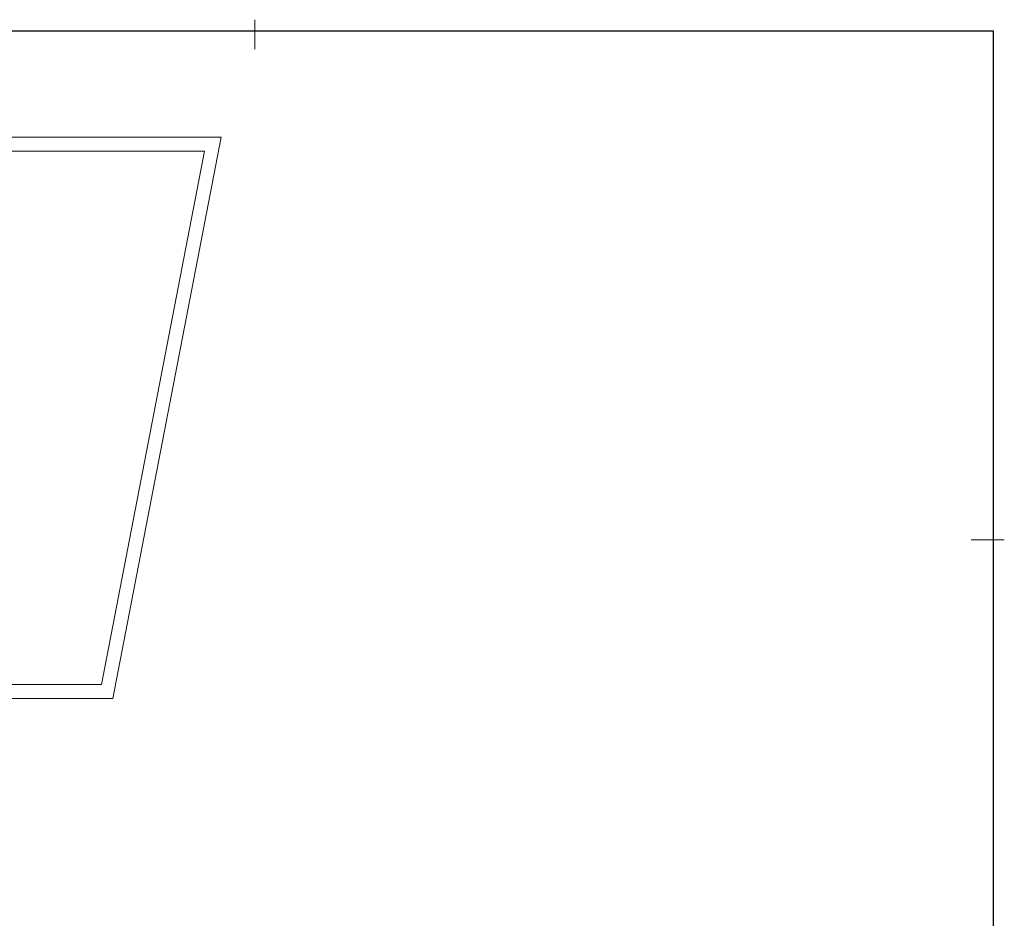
# Model space of a CAD drawing. Header units: millimetres. Extents: x 16 to 647, y 3 to 417.
# Tile 80 of 80: x 420 to 647, y 210 to 417. Entities that reach past the tile are written whole.
import ezdxf

# ---------------------------------------------------------------- set-up
doc = ezdxf.new("R2010")
doc.units = ezdxf.units.MM
doc.header["$MEASUREMENT"] = 0
doc.layers.get('0').update_dxf_attribs({"linetype": 'CONTINUOUS'})

msp = doc.modelspace()

# ---------------------------------------------------------------- linework, layer by layer
at = {"color": 152, "linetype": 'Continuous', "lineweight": 20, "true_color": 0x005cb8}
for points in [[(474.39, 410.37), (474.39, 417.15)], [(474.39, 410.37), (474.39, 417.15)], [(646.99, 297.39), (639.38, 297.39), (646.99, 297.39), (639.38, 297.39)]]:
    msp.add_lwpolyline(points, dxfattribs=at)
at = {"color": 7, "linetype": 'Continuous', "lineweight": 30}
msp.add_lwpolyline([(34.15, 414.5), (34.15, 5.3), (644.48, 5.3), (644.48, 414.5)], close=True, dxfattribs=at)
at = {"color": 152, "linetype": 'Continuous', "lineweight": 5, "true_color": 0x005cb8}
msp.add_lwpolyline([(644.48, 410.37), (644.51, 410.37), (644.51, 410.37)], dxfattribs=at)
at = {"color": 252, "linetype": 'Continuous', "lineweight": 18, "true_color": 0x989898}
for points in [[(406.24, 260.81), (441.7, 260.81), (466.65, 390.08), (80.26, 390.08)], [(406.24, 264.04), (439.07, 264.04), (462.79, 386.87), (80.26, 386.87)]]:
    msp.add_lwpolyline(points, dxfattribs=at)

doc.saveas('drawing.dxf')
